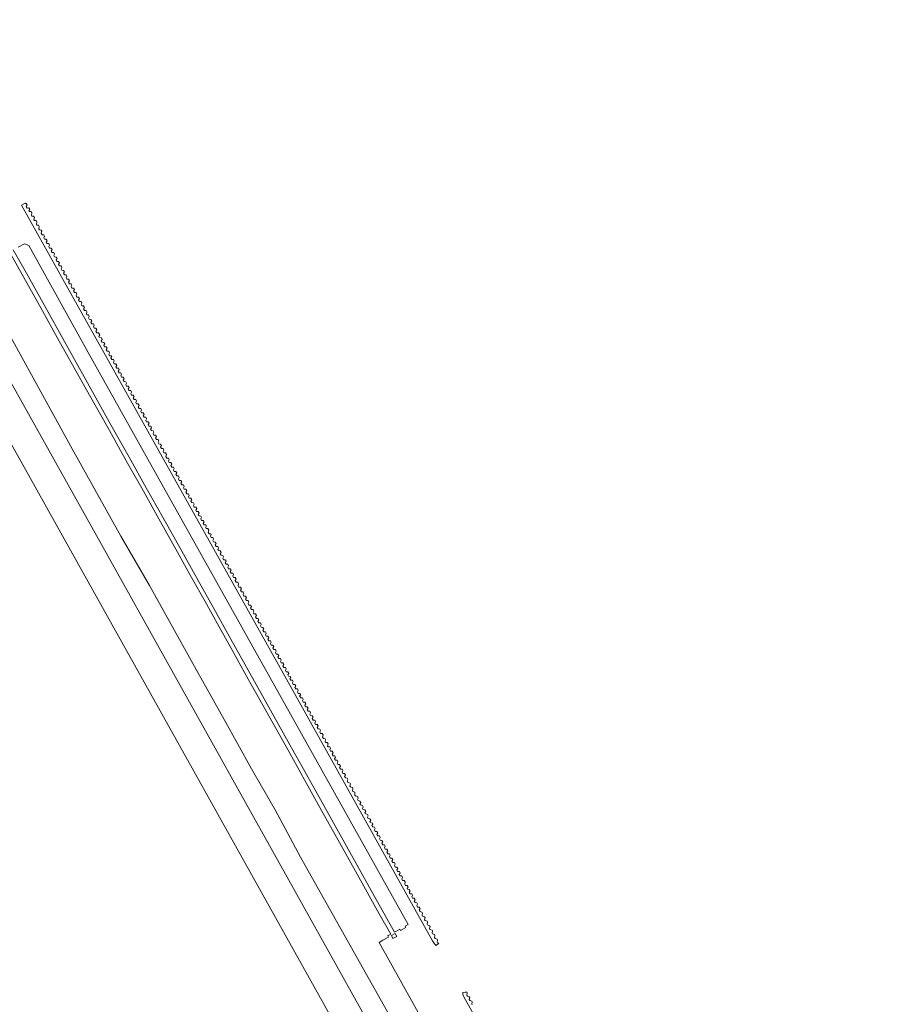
# Model space of a CAD drawing. Extents: x 152825 to 164088, y 457113 to 463005.
# Tile 74 of 256: x 156759 to 156964, y 459096 to 459328. Entities that reach past the tile are written whole.
import ezdxf

# ---------------------------------------------------------------- set-up
doc = ezdxf.new("R2010")
doc.units = 0
doc.header["$LTSCALE"] = 0.5
for name, color, linetype, lineweight in [('B-PV-VH-GESLOTENVERHARDING_ASFALT-GV', 251, 'CONTINUOUS', 18), ('B-PV-VH-HALFVERHARDING-GV', 251, 'CONTINUOUS', 18), ('B-PV-VH-OPENVERHARDING-GV', 251, 'CONTINUOUS', 18)]:
    doc.layers.add(name, color=color, linetype=linetype, lineweight=lineweight)

msp = doc.modelspace()

# ---------------------------------------------------------------- linework, layer by layer
at = {"layer": 'B-PV-VH-GESLOTENVERHARDING_ASFALT-GV', "flags": 128}
msp.add_lwpolyline([(156854.182, 459054.039), (156860.315, 459057.465), (156775.861, 459208.62), (156680.789, 459378.651), (156677.972, 459377.158), (156674.59, 459375.365), (156675.714, 459373.504)], close=True, dxfattribs=at)
at = {"layer": 'B-PV-VH-HALFVERHARDING-GV', "flags": 128}
for points in [[(156710.05, 459336.923), (156715.284, 459327.906), (156722.702, 459314.276), (156729.662, 459302.235), (156730.919, 459299.669), (156734.951, 459292.35), (156739.895, 459283.764), (156744.125, 459276.121), (156748.562, 459268.216), (156750.626, 459264.52), (156770.861, 459227.788), (156782.733, 459206.518), (156789.482, 459194.945), (156796.507, 459182.244), (156800.786, 459174.445), (156806.995, 459163.388), (156813.422, 459151.799), (156819.031, 459142.138), (156825.026, 459131.007), (156843.712, 459097.676), (156863.679, 459062.347)], [(156757.355, 459273.884), (156760.458, 459268.403), (156766.307, 459257.945), (156780.38, 459232.761), (156784.665, 459225.143), (156788.687, 459217.939), (156792.627, 459210.861), (156796.634, 459203.699), (156800.88, 459196.08), (156804.556, 459189.525), (156808.606, 459182.304), (156810.779, 459178.414), (156814.573, 459171.621), (156818.323, 459164.86), (156822.482, 459157.474), (156825.273, 459152.442), (156829.657, 459144.621), (156833.919, 459136.998), (156838.09, 459129.515), (156842.399, 459121.795), (156847.11, 459113.378), (156848.272, 459114.026), (156848.348, 459114.069), (156848.509, 459113.784), (156849.759, 459114.48), (156849.604, 459114.763), (156850.345, 459115.169), (156775.019, 459249.734), (156761.027, 459274.94), (156759.985, 459275.339), (156758.529, 459274.533)], [(156856.831, 459087.037), (156843.475, 459110.981), (156844.394, 459111.492), (156845.733, 459112.238), (156845.572, 459112.519), (156845.656, 459112.566), (156846.222, 459112.882), (156843.525, 459117.716), (156838.349, 459127.01), (156834.186, 459134.48), (156830.349, 459141.294), (156825.899, 459149.242), (156822.452, 459155.467), (156819.247, 459161.227), (156816.119, 459166.793), (156812.694, 459172.917), (156809.181, 459179.208), (156805.842, 459185.206), (156802.534, 459191.138), (156799.36, 459196.789), (156796, 459202.775), (156792.041, 459209.891), (156787.62, 459217.79), (156784.292, 459223.745), (156779.613, 459232.122), (156775.349, 459239.701), (156771.745, 459246.151), (156767.826, 459253.137), (156764.255, 459259.549), (156759.875, 459267.425), (156756.492, 459273.407)]]:
    msp.add_lwpolyline(points, dxfattribs=at)
at = {"layer": 'B-PV-VH-OPENVERHARDING-GV', "flags": 128}
for points in [[(156857.253, 459110.832), (156857.125, 459111.067), (156857.267, 459111.49), (156857.154, 459111.7), (156856.676, 459111.869), (156856.54, 459112.114), (156856.642, 459112.629), (156856.544, 459112.804), (156856.052, 459112.987), (156855.955, 459113.162), (156856.057, 459113.677), (156855.959, 459113.852), (156855.467, 459114.035), (156855.369, 459114.21), (156855.471, 459114.725), (156855.374, 459114.899), (156854.882, 459115.082), (156854.784, 459115.257), (156854.886, 459115.772), (156854.788, 459115.947), (156854.296, 459116.13), (156854.199, 459116.305), (156854.301, 459116.82), (156854.203, 459116.994), (156853.711, 459117.178), (156853.613, 459117.352), (156853.715, 459117.867), (156853.618, 459118.042), (156853.126, 459118.225), (156852.931, 459118.574), (156853.13, 459118.915), (156852.935, 459119.264), (156852.54, 459119.273), (156852.345, 459119.622), (156852.545, 459119.962), (156852.349, 459120.312), (156851.955, 459120.32), (156851.76, 459120.669), (156851.959, 459121.01), (156851.764, 459121.359), (156851.37, 459121.368), (156851.175, 459121.717), (156851.374, 459122.057), (156851.179, 459122.407), (156850.784, 459122.415), (156850.589, 459122.765), (156850.789, 459123.105), (156850.593, 459123.454), (156850.199, 459123.463), (156850.101, 459123.638), (156850.301, 459123.978), (156850.106, 459124.327), (156849.711, 459124.336), (156849.516, 459124.685), (156849.618, 459125.2), (156849.423, 459125.549), (156849.028, 459125.558), (156848.833, 459125.907), (156849.033, 459126.248), (156848.837, 459126.597), (156848.443, 459126.606), (156848.248, 459126.955), (156848.447, 459127.295), (156848.252, 459127.644), (156847.858, 459127.653), (156847.663, 459128.002), (156847.862, 459128.343), (156847.667, 459128.692), (156847.272, 459128.701), (156847.077, 459129.05), (156847.277, 459129.39), (156847.081, 459129.74), (156846.687, 459129.748), (156846.492, 459130.098), (156846.691, 459130.438), (156846.496, 459130.787), (156846.102, 459130.796), (156845.907, 459131.145), (156846.106, 459131.486), (156845.911, 459131.835), (156845.516, 459131.843), (156845.321, 459132.193), (156845.521, 459132.533), (156845.325, 459132.882), (156844.931, 459132.891), (156844.736, 459133.24), (156844.935, 459133.581), (156844.74, 459133.93), (156844.346, 459133.939), (156844.151, 459134.288), (156844.35, 459134.628), (156844.155, 459134.977), (156843.76, 459134.986), (156843.565, 459135.335), (156843.765, 459135.676), (156843.569, 459136.025), (156843.175, 459136.034), (156842.98, 459136.383), (156843.179, 459136.723), (156842.984, 459137.073), (156842.59, 459137.081), (156842.395, 459137.43), (156842.594, 459137.771), (156842.399, 459138.12), (156842.004, 459138.129), (156841.809, 459138.478), (156842.009, 459138.818), (156841.911, 459138.993), (156841.419, 459139.176), (156841.321, 459139.351), (156841.521, 459139.691), (156841.326, 459140.041), (156840.834, 459140.224), (156840.736, 459140.399), (156840.935, 459140.739), (156840.74, 459141.088), (156840.248, 459141.272), (156840.151, 459141.446), (156840.35, 459141.787), (156840.155, 459142.136), (156839.663, 459142.319), (156839.565, 459142.494), (156839.765, 459142.834), (156839.57, 459143.183), (156839.078, 459143.367), (156838.98, 459143.541), (156839.179, 459143.882), (156838.984, 459144.231), (156838.492, 459144.414), (156838.395, 459144.589), (156838.594, 459144.929), (156838.399, 459145.278), (156837.907, 459145.462), (156837.809, 459145.636), (156837.814, 459146.326), (156837.322, 459146.509), (156837.224, 459146.684), (156837.326, 459147.199), (156837.228, 459147.374), (156836.736, 459147.557), (156836.639, 459147.731), (156836.74, 459148.246), (156836.643, 459148.421), (156836.151, 459148.604), (156835.956, 459148.954), (156836.155, 459149.294), (156835.96, 459149.643), (156835.566, 459149.652), (156835.371, 459150.001), (156835.57, 459150.342), (156835.375, 459150.691), (156834.98, 459150.7), (156834.785, 459151.049), (156834.984, 459151.389), (156834.789, 459151.738), (156834.395, 459151.747), (156834.2, 459152.096), (156834.399, 459152.437), (156834.204, 459152.786), (156833.81, 459152.795), (156833.615, 459153.144), (156833.814, 459153.484), (156833.619, 459153.833), (156833.224, 459153.842), (156833.029, 459154.191), (156833.228, 459154.532), (156833.033, 459154.881), (156832.639, 459154.89), (156832.444, 459155.239), (156832.643, 459155.579), (156832.448, 459155.929), (156832.054, 459155.937), (156831.859, 459156.287), (156832.058, 459156.627), (156831.863, 459156.976), (156831.468, 459156.985), (156831.371, 459157.16), (156831.472, 459157.675), (156831.277, 459158.024), (156830.883, 459158.032), (156830.785, 459158.207), (156830.887, 459158.722), (156830.79, 459158.897), (156830.395, 459158.905), (156830.2, 459159.255), (156830.302, 459159.77), (156830.107, 459160.119), (156829.712, 459160.128), (156829.517, 459160.477), (156829.716, 459160.817), (156829.521, 459161.166), (156829.127, 459161.175), (156828.932, 459161.524), (156829.131, 459161.865), (156828.936, 459162.214), (156828.542, 459162.223), (156828.347, 459162.572), (156828.546, 459162.912), (156828.351, 459163.262), (156827.956, 459163.27), (156827.761, 459163.619), (156827.96, 459163.96), (156827.765, 459164.309), (156827.371, 459164.318), (156827.176, 459164.667), (156827.375, 459165.007), (156827.18, 459165.357), (156826.786, 459165.365), (156826.591, 459165.715), (156826.79, 459166.055), (156826.595, 459166.404), (156826.2, 459166.413), (156826.005, 459166.762), (156826.204, 459167.103), (156826.009, 459167.452), (156825.615, 459167.461), (156825.42, 459167.81), (156825.619, 459168.15), (156825.424, 459168.499), (156825.03, 459168.508), (156824.78, 459168.949), (156825.034, 459169.198), (156824.839, 459169.547), (156824.444, 459169.556), (156824.249, 459169.905), (156824.448, 459170.245), (156824.253, 459170.594), (156823.859, 459170.603), (156823.664, 459170.952), (156823.863, 459171.293), (156823.668, 459171.642), (156823.274, 459171.651), (156823.079, 459172), (156823.278, 459172.34), (156823.083, 459172.69), (156822.688, 459172.698), (156822.493, 459173.048), (156822.692, 459173.388), (156822.595, 459173.563), (156822.201, 459173.571), (156822.005, 459173.92), (156822.205, 459174.261), (156822.01, 459174.61), (156821.615, 459174.619), (156821.42, 459174.968), (156821.619, 459175.308), (156821.424, 459175.658), (156821.03, 459175.666), (156820.835, 459176.016), (156821.034, 459176.356), (156820.839, 459176.705), (156820.445, 459176.714), (156820.249, 459177.063), (156820.449, 459177.404), (156820.254, 459177.753), (156819.859, 459177.762), (156819.664, 459178.111), (156819.863, 459178.451), (156819.668, 459178.8), (156819.274, 459178.809), (156819.079, 459179.158), (156819.278, 459179.499), (156819.083, 459179.848), (156818.689, 459179.857), (156818.493, 459180.206), (156818.693, 459180.546), (156818.498, 459180.895), (156818.103, 459180.904), (156817.908, 459181.253), (156818.107, 459181.594), (156817.912, 459181.943), (156817.518, 459181.952), (156817.323, 459182.301), (156817.522, 459182.641), (156817.327, 459182.991), (156816.933, 459182.999), (156816.737, 459183.349), (156816.937, 459183.689), (156816.742, 459184.038), (156816.347, 459184.047), (156816.152, 459184.396), (156816.351, 459184.737), (156816.156, 459185.086), (156815.762, 459185.094), (156815.567, 459185.444), (156815.766, 459185.784), (156815.571, 459186.133), (156815.177, 459186.142), (156814.981, 459186.491), (156815.181, 459186.832), (156814.986, 459187.181), (156814.591, 459187.19), (156814.396, 459187.539), (156814.595, 459187.879), (156814.4, 459188.228), (156814.006, 459188.237), (156813.811, 459188.586), (156814.01, 459188.927), (156813.815, 459189.276), (156813.421, 459189.285), (156813.225, 459189.634), (156813.425, 459189.974), (156813.23, 459190.324), (156812.835, 459190.332), (156812.64, 459190.681), (156812.839, 459191.022), (156812.644, 459191.371), (156812.25, 459191.38), (156812.055, 459191.729), (156812.254, 459192.069), (156812.059, 459192.419), (156811.665, 459192.427), (156811.469, 459192.777), (156811.669, 459193.117), (156811.474, 459193.466), (156811.079, 459193.475), (156810.884, 459193.824), (156811.083, 459194.165), (156810.888, 459194.514), (156810.494, 459194.523), (156810.299, 459194.872), (156810.4, 459195.387), (156810.205, 459195.736), (156809.811, 459195.745), (156809.616, 459196.094), (156809.815, 459196.434), (156809.62, 459196.783), (156809.226, 459196.792), (156809.031, 459197.141), (156809.23, 459197.482), (156809.035, 459197.831), (156808.64, 459197.84), (156808.445, 459198.189), (156808.644, 459198.529), (156808.449, 459198.879), (156808.055, 459198.887), (156807.86, 459199.237), (156808.059, 459199.577), (156807.864, 459199.926), (156807.47, 459199.935), (156807.275, 459200.284), (156807.474, 459200.625), (156807.279, 459200.974), (156806.884, 459200.982), (156806.689, 459201.332), (156806.888, 459201.672), (156806.693, 459202.021), (156806.299, 459202.03), (156806.104, 459202.379), (156806.303, 459202.72), (156806.108, 459203.069), (156805.751, 459203.128), (156805.519, 459203.427), (156805.718, 459203.767), (156805.523, 459204.116), (156805.128, 459204.125), (156804.933, 459204.474), (156805.132, 459204.815), (156804.937, 459205.164), (156804.543, 459205.173), (156804.348, 459205.522), (156804.547, 459205.862), (156804.352, 459206.212), (156803.958, 459206.22), (156803.763, 459206.569), (156803.962, 459206.91), (156803.864, 459207.085), (156803.47, 459207.093), (156803.275, 459207.442), (156803.376, 459207.957), (156803.181, 459208.307), (156802.787, 459208.315), (156802.689, 459208.49), (156802.791, 459209.005), (156802.694, 459209.18), (156802.299, 459209.188), (156802.104, 459209.538), (156802.303, 459209.878), (156802.108, 459210.227), (156801.714, 459210.236), (156801.519, 459210.585), (156801.718, 459210.926), (156801.523, 459211.275), (156801.129, 459211.284), (156800.933, 459211.633), (156801.133, 459211.973), (156800.938, 459212.322), (156800.543, 459212.331), (156800.348, 459212.68), (156800.547, 459213.021), (156800.352, 459213.37), (156799.958, 459213.379), (156799.763, 459213.728), (156799.962, 459214.068), (156799.767, 459214.417), (156799.373, 459214.426), (156799.177, 459214.775), (156799.377, 459215.116), (156799.182, 459215.465), (156798.787, 459215.474), (156798.592, 459215.823), (156798.791, 459216.163), (156798.596, 459216.513), (156798.202, 459216.521), (156798.007, 459216.87), (156798.206, 459217.211), (156798.011, 459217.56), (156797.617, 459217.569), (156797.421, 459217.918), (156797.621, 459218.258), (156797.426, 459218.608), (156797.031, 459218.616), (156796.836, 459218.966), (156797.035, 459219.306), (156796.84, 459219.655), (156796.446, 459219.664), (156796.251, 459220.013), (156796.45, 459220.354), (156796.255, 459220.703), (156795.861, 459220.712), (156795.665, 459221.061), (156795.865, 459221.401), (156795.67, 459221.75), (156795.275, 459221.759), (156795.08, 459222.108), (156795.279, 459222.449), (156795.084, 459222.798), (156794.69, 459222.807), (156794.495, 459223.156), (156794.694, 459223.496), (156794.499, 459223.845), (156794.105, 459223.854), (156793.909, 459224.203), (156794.109, 459224.544), (156793.914, 459224.893), (156793.519, 459224.902), (156793.324, 459225.251), (156793.426, 459225.766), (156793.231, 459226.115), (156792.836, 459226.124), (156792.641, 459226.473), (156792.84, 459226.814), (156792.645, 459227.163), (156792.251, 459227.172), (156792.056, 459227.521), (156792.255, 459227.861), (156792.06, 459228.21), (156791.666, 459228.219), (156791.471, 459228.568), (156791.67, 459228.909), (156791.475, 459229.258), (156791.08, 459229.267), (156790.885, 459229.616), (156791.084, 459229.956), (156790.889, 459230.305), (156790.495, 459230.314), (156790.3, 459230.663), (156790.499, 459231.004), (156790.304, 459231.353), (156789.91, 459231.362), (156789.715, 459231.711), (156789.914, 459232.051), (156789.719, 459232.401), (156789.324, 459232.409), (156789.129, 459232.759), (156789.328, 459233.099), (156789.133, 459233.448), (156788.739, 459233.457), (156788.544, 459233.806), (156788.743, 459234.147), (156788.548, 459234.496), (156788.154, 459234.504), (156787.959, 459234.854), (156788.158, 459235.194), (156787.963, 459235.543), (156787.568, 459235.552), (156787.373, 459235.901), (156787.572, 459236.242), (156787.377, 459236.591), (156786.983, 459236.6), (156786.788, 459236.949), (156786.987, 459237.289), (156786.792, 459237.638), (156786.398, 459237.647), (156786.203, 459237.996), (156786.402, 459238.337), (156786.207, 459238.686), (156785.812, 459238.695), (156785.617, 459239.044), (156785.816, 459239.384), (156785.621, 459239.733), (156785.227, 459239.742), (156785.032, 459240.091), (156785.231, 459240.432), (156785.036, 459240.781), (156784.642, 459240.79), (156784.447, 459241.139), (156784.646, 459241.479), (156784.451, 459241.829), (156784.056, 459241.837), (156783.861, 459242.187), (156784.06, 459242.527), (156783.865, 459242.876), (156783.471, 459242.885), (156783.276, 459243.234), (156783.475, 459243.575), (156783.28, 459243.924), (156782.886, 459243.932), (156782.691, 459244.282), (156782.89, 459244.622), (156782.695, 459244.971), (156782.3, 459244.98), (156782.105, 459245.329), (156782.304, 459245.67), (156782.109, 459246.019), (156781.715, 459246.028), (156781.52, 459246.377), (156781.719, 459246.717), (156781.524, 459247.066), (156781.13, 459247.075), (156780.935, 459247.424), (156781.134, 459247.765), (156780.939, 459248.114), (156780.544, 459248.123), (156780.349, 459248.472), (156780.548, 459248.812), (156780.451, 459248.987), (156780.057, 459248.996), (156779.861, 459249.345), (156780.061, 459249.685), (156779.866, 459250.035), (156779.471, 459250.043), (156779.276, 459250.392), (156779.475, 459250.733), (156779.28, 459251.082), (156778.886, 459251.091), (156778.691, 459251.44), (156778.89, 459251.78), (156778.695, 459252.13), (156778.301, 459252.138), (156778.105, 459252.488), (156778.305, 459252.828), (156778.11, 459253.177), (156777.618, 459253.361), (156777.52, 459253.535), (156777.719, 459253.876), (156777.427, 459254.399), (156777.032, 459254.408), (156776.837, 459254.757), (156777.036, 459255.098), (156776.841, 459255.447), (156776.447, 459255.456), (156776.252, 459255.805), (156776.451, 459256.145), (156776.256, 459256.494), (156775.862, 459256.503), (156775.667, 459256.852), (156775.866, 459257.193), (156775.671, 459257.542), (156775.276, 459257.551), (156775.081, 459257.9), (156775.28, 459258.24), (156775.085, 459258.59), (156774.691, 459258.598), (156774.593, 459258.773), (156774.695, 459259.288), (156774.5, 459259.637), (156774.106, 459259.646), (156773.91, 459259.995), (156774.11, 459260.336), (156773.915, 459260.685), (156773.52, 459260.693), (156773.325, 459261.043), (156773.524, 459261.383), (156773.329, 459261.732), (156772.935, 459261.741), (156772.74, 459262.09), (156772.939, 459262.431), (156772.744, 459262.78), (156772.35, 459262.789), (156772.154, 459263.138), (156772.354, 459263.478), (156772.159, 459263.827), (156771.764, 459263.836), (156771.569, 459264.185), (156771.768, 459264.526), (156771.573, 459264.875), (156771.179, 459264.884), (156770.984, 459265.233), (156771.183, 459265.573), (156770.988, 459265.923), (156770.594, 459265.931), (156770.398, 459266.28), (156770.598, 459266.621), (156770.403, 459266.97), (156770.008, 459266.979), (156769.813, 459267.328), (156770.012, 459267.668), (156769.817, 459268.018), (156769.423, 459268.026), (156769.228, 459268.376), (156769.427, 459268.716), (156769.232, 459269.065), (156768.838, 459269.074), (156768.642, 459269.423), (156768.842, 459269.764), (156768.647, 459270.113), (156768.252, 459270.122), (156768.057, 459270.471), (156768.256, 459270.811), (156768.061, 459271.16), (156767.667, 459271.169), (156767.472, 459271.518), (156767.671, 459271.859), (156767.476, 459272.208), (156767.082, 459272.217), (156766.886, 459272.566), (156767.086, 459272.906), (156766.891, 459273.255), (156766.496, 459273.264), (156766.301, 459273.613), (156766.5, 459273.954), (156766.305, 459274.303), (156765.911, 459274.312), (156765.716, 459274.661), (156765.915, 459275.001), (156765.72, 459275.351), (156765.326, 459275.359), (156765.13, 459275.709), (156765.33, 459276.049), (156765.135, 459276.398), (156764.74, 459276.407), (156764.545, 459276.756), (156764.744, 459277.097), (156764.549, 459277.446), (156764.155, 459277.454), (156763.96, 459277.804), (156764.062, 459278.319), (156763.964, 459278.493), (156763.536, 459278.599), (156763.375, 459278.851), (156763.486, 459279.365), (156763.297, 459279.717), (156762.902, 459279.733), (156762.808, 459279.909), (156762.918, 459280.422), (156762.729, 459280.775), (156762.335, 459280.79), (156762.241, 459280.967), (156762.351, 459281.48), (156762.162, 459281.832), (156761.768, 459281.848), (156761.674, 459282.024), (156761.759, 459282.544), (156761.551, 459282.886), (156761.157, 459282.88), (156761.053, 459283.051), (156761.239, 459283.398), (156761.031, 459283.74), (156760.637, 459283.734), (156760.429, 459284.076), (156760.616, 459284.424), (156760.408, 459284.765), (156760.243, 459284.767), (156760.181, 459284.879), (156759.882, 459284.718), (156759.316, 459284.414), (156768.372, 459268.279), (156819.432, 459176.945), (156856.06, 459111.348), (156856.541, 459110.608), (156856.914, 459110.206), (156857.55, 459110.755)], [(156846.381, 459112.599), (156846.758, 459111.879), (156847.665, 459112.372), (156847.269, 459113.093)]]:
    msp.add_lwpolyline(points, close=True, dxfattribs=at)
msp.add_lwpolyline([(156865.396, 459096.282), (156865.298, 459096.456), (156865.399, 459096.971), (156865.301, 459097.146), (156864.808, 459097.328), (156864.71, 459097.502), (156864.81, 459098.017), (156864.712, 459098.192), (156864.26, 459098.296), (156864.122, 459098.548), (156864.222, 459099.063), (156864.124, 459099.238), (156863.927, 459099.241), (156863.73, 459099.245), (156863.155, 459099.128), (156863.268, 459098.576), (156863.44, 459098.167), (156963.826, 458918.641)], dxfattribs=at)

doc.saveas('drawing.dxf')
